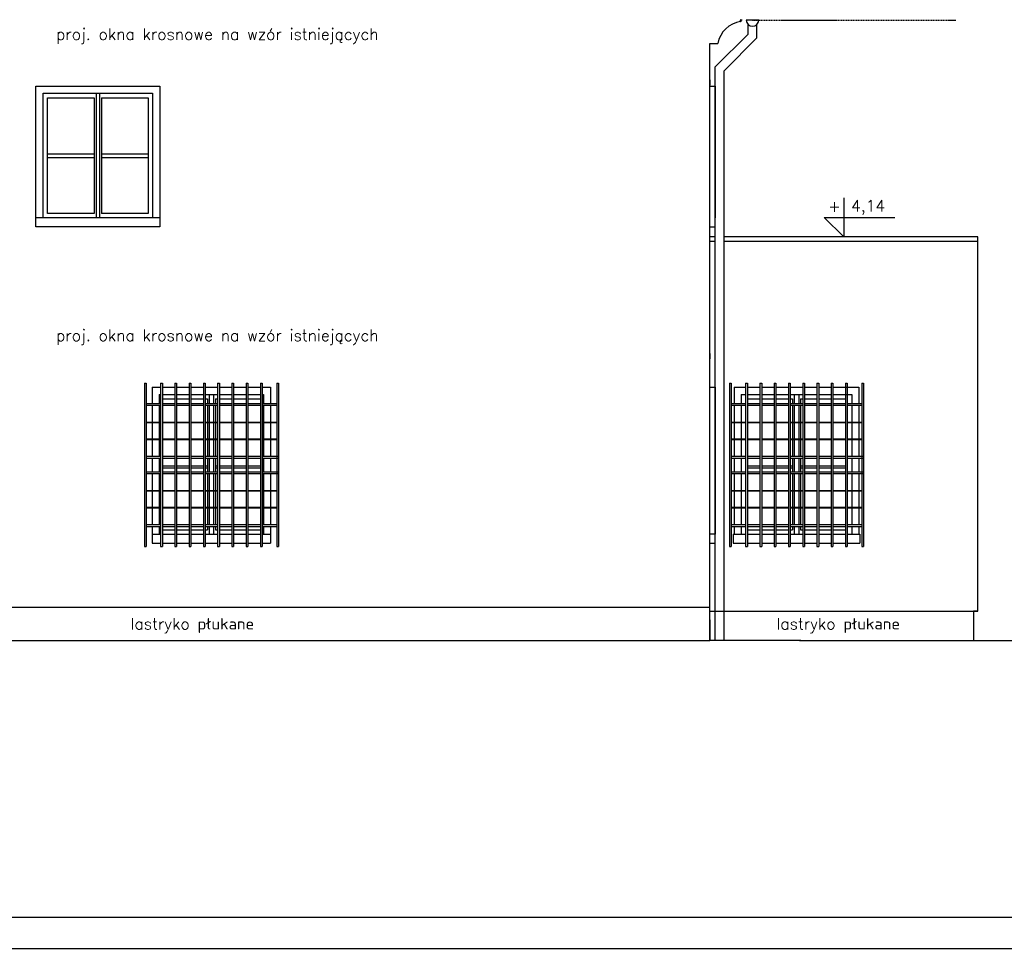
# Model space of a CAD drawing. Header units: millimetres. Extents: x 11979 to 23691, y 12825 to 41978.
# Tile 90 of 256: x 20719 to 21825, y 24380 to 25422. Entities that reach past the tile are written whole.
import ezdxf
from ezdxf.enums import TextEntityAlignment as Align

# ---------------------------------------------------------------- set-up
doc = ezdxf.new("R2010")
doc.units = ezdxf.units.MM
doc.linetypes.add('HIDDEN', pattern=[0.375, 0.25, -0.125])
for name, color, linetype in [('-LI-WIDOK', 2, 'Continuous'), ('-MEBLE', 1, 'Continuous'), ('-RAMKA', 2, 'Continuous'), ('-TABELKA', 2, 'Continuous'), ('_PROJEKTOWANE', 5, 'Continuous'), ('PROJEKTOWANE', 5, 'Continuous')]:
    doc.layers.add(name, color=color, linetype=linetype)
doc.styles.add('SIMPLEX', font='simplex')

# ---------------------------------------------------------------- blocks, each defined once
blk = doc.blocks.new('FRWERFRWFSDWR')
at = {"layer": '-RAMKA', "color": 2}
blk.add_line((7202.9, 10407.2), (10102.9, 10407.2), dxfattribs=at)
at = {"layer": '-RAMKA', "color": 8}
blk.add_line((7167.9, 10372.2), (10137.9, 10372.2), dxfattribs=at)

msp = doc.modelspace()

# ---------------------------------------------------------------- linework, layer by layer
at = {"layer": '-LI-WIDOK'}
for p, q in [((21494.03, 24725.53), (21494.03, 25395.76)), ((21494.03, 25395.76), (21499.03, 25395.76)), ((21498.03, 25395.76), (21503.03, 25395.76)), ((21494.03, 25354.76), (21494.03, 25348.76)), ((21494.03, 25199.76), (21494.03, 25348.76)), ((20737.53, 25347.76), (20876.53, 25347.76)), ((20737.53, 25189.76), (20737.53, 25347.76)), ((20745.53, 25339.76), (20868.53, 25339.76)), ((20745.53, 25199.76), (20745.53, 25339.76)), ((20868.53, 25339.76), (20868.53, 25199.76)), ((20876.53, 25347.76), (20876.53, 25189.76)), ((21494.03, 25347.77), (21500.03, 25347.77)), ((21500.03, 25347.77), (21500.03, 25342.77)), ((21500.03, 25347.77), (21500.03, 25199.76)), ((20876.53, 25199.76), (20737.53, 25199.76)), ((20876.53, 25189.76), (20737.53, 25189.76)), ((21494.03, 25102.76), (21494.03, 25189.76)), ((21494.03, 25189.76), (21499.78, 25189.76)), ((21500.05, 25178.53), (21494.03, 25178.53)), ((21500.05, 25173.53), (21494.03, 25173.53)), ((21795.03, 25178.53), (21510.05, 25178.53)), ((21795.03, 25173.53), (21510.05, 25173.53)), ((21795.03, 24758.53), (21795.03, 25178.53)), ((21795.03, 24758.53), (21795.03, 25178.53)), ((21494.03, 25052.76), (21494.03, 25102.76)), ((21494.03, 25047.76), (21494.03, 25041.76)), ((21494.03, 24844.76), (21494.03, 25041.76)), ((20868.03, 25009.75), (20877.46, 25009.75)), ((20868.03, 25009.75), (20868.03, 24991.64)), ((20879.46, 25009.75), (20893.46, 25009.75)), ((20895.46, 25009.75), (20909.46, 25009.75)), ((20911.46, 25009.75), (20925.46, 25009.75)), ((20927.46, 25009.75), (20941.46, 25009.75)), ((20943.46, 25009.75), (20957.46, 25009.75)), ((20959.46, 25009.75), (20973.46, 25009.75)), ((20975.46, 25009.75), (20989.46, 25009.75)), ((20991.46, 25009.75), (21001.03, 25009.75)), ((21001.03, 25009.75), (21001.03, 24991.64)), ((21494.03, 25009.76), (21500.03, 25009.76)), ((21500.03, 25009.76), (21500.03, 25004.76)), ((21500.03, 25009.76), (21500.03, 24844.76)), ((21521.42, 25009.76), (21534.34, 25009.76)), ((21521.42, 25009.76), (21521.42, 24991.65)), ((21536.34, 25009.76), (21550.34, 25009.76)), ((21552.34, 25009.76), (21566.34, 25009.76)), ((21568.34, 25009.76), (21582.34, 25009.76)), ((21584.34, 25009.76), (21598.34, 25009.76)), ((21600.34, 25009.76), (21614.34, 25009.76)), ((21616.34, 25009.76), (21630.34, 25009.76)), ((21632.34, 25009.76), (21646.34, 25009.76)), ((21646.09, 25009.76), (21661.42, 25009.76)), ((21661.42, 25009.76), (21661.42, 24991.65)), ((20876.03, 25001.75), (20877.46, 25001.75)), ((20876.03, 25001.75), (20876.03, 24991.64)), ((20879.46, 25001.75), (20893.46, 25001.75)), ((20895.46, 25001.75), (20909.46, 25001.75)), ((20911.46, 25001.75), (20925.46, 25001.75)), ((20927.46, 25001.75), (20941.46, 25001.75)), ((20943.46, 25001.75), (20957.46, 25001.75)), ((20959.46, 25001.75), (20973.46, 25001.75)), ((20975.46, 25001.75), (20989.46, 25001.75)), ((20991.46, 25001.75), (20993.03, 25001.75)), ((20993.03, 25001.75), (20993.03, 24991.64)), ((21529.42, 25001.76), (21534.34, 25001.76)), ((21529.42, 25001.76), (21529.42, 24991.65)), ((21536.34, 25001.76), (21550.34, 25001.76)), ((21552.34, 25001.76), (21566.34, 25001.76)), ((21568.34, 25001.76), (21582.34, 25001.76)), ((21584.34, 25001.76), (21598.34, 25001.76)), ((21600.34, 25001.76), (21614.34, 25001.76)), ((21616.34, 25001.76), (21630.34, 25001.76)), ((21632.34, 25001.76), (21646.34, 25001.76)), ((21646.09, 25001.76), (21653.42, 25001.76)), ((21646.09, 24996.76), (21646.34, 24996.76)), ((21653.42, 25001.76), (21653.42, 24991.65)), ((20868.03, 24989.64), (20868.03, 24970.64)), ((20876.03, 24989.64), (20876.03, 24970.64)), ((20993.03, 24989.64), (20993.03, 24970.64)), ((21001.03, 24989.64), (21001.03, 24970.64)), ((21521.42, 24989.65), (21521.42, 24970.65)), ((21529.42, 24989.65), (21529.42, 24970.65)), ((21653.42, 24989.65), (21653.42, 24970.65)), ((21661.42, 24989.65), (21661.42, 24970.65)), ((20868.03, 24970.14), (20868.03, 24951.79)), ((20876.03, 24970.14), (20876.03, 24951.79)), ((20993.03, 24970.14), (20993.03, 24951.79)), ((21001.03, 24970.14), (21001.03, 24951.79)), ((21521.42, 24970.15), (21521.42, 24951.81)), ((21529.42, 24970.15), (21529.42, 24951.81)), ((21653.42, 24970.15), (21653.42, 24951.81)), ((21661.42, 24970.15), (21661.42, 24951.81)), ((20868.03, 24951.29), (20868.03, 24932.29)), ((20876.03, 24951.29), (20876.03, 24932.29)), ((20993.03, 24951.29), (20993.03, 24932.29)), ((21001.03, 24951.29), (21001.03, 24932.29)), ((21521.42, 24951.31), (21521.42, 24932.31)), ((21529.42, 24951.31), (21529.42, 24932.31)), ((21653.42, 24951.31), (21653.42, 24932.31)), ((21661.42, 24951.31), (21661.42, 24932.31)), ((20868.03, 24930.29), (20868.03, 24914.94)), ((20876.03, 24930.29), (20876.03, 24914.94)), ((20993.03, 24930.29), (20993.03, 24914.94)), ((21001.03, 24930.29), (21001.03, 24914.94)), ((21521.42, 24930.31), (21521.42, 24914.95)), ((21529.42, 24930.31), (21529.42, 24914.95)), ((21653.42, 24930.31), (21653.42, 24914.95)), ((21661.42, 24930.31), (21661.42, 24914.95)), ((20868.03, 24912.94), (20868.03, 24893.94)), ((20876.03, 24912.94), (20876.03, 24893.94)), ((20993.03, 24912.94), (20993.03, 24893.94)), ((21001.03, 24912.94), (21001.03, 24893.94)), ((21521.42, 24912.95), (21521.42, 24893.95)), ((21529.42, 24912.95), (21529.42, 24893.95)), ((21653.42, 24912.95), (21653.42, 24893.95)), ((21661.42, 24912.95), (21661.42, 24893.95)), ((20868.03, 24893.44), (20868.03, 24875.09)), ((20876.03, 24893.44), (20876.03, 24875.09)), ((20993.03, 24893.44), (20993.03, 24875.09)), ((21001.03, 24893.44), (21001.03, 24875.09)), ((21521.42, 24893.45), (21521.42, 24875.11)), ((21529.42, 24893.45), (21529.42, 24875.11)), ((21653.42, 24893.45), (21653.42, 24875.11)), ((21661.42, 24893.45), (21661.42, 24875.11)), ((20868.03, 24874.59), (20868.03, 24855.59)), ((20876.03, 24874.59), (20876.03, 24855.59)), ((20993.03, 24874.59), (20993.03, 24855.59)), ((21001.03, 24874.59), (21001.03, 24855.59)), ((21521.42, 24874.61), (21521.42, 24855.61)), ((21529.42, 24874.61), (21529.42, 24855.61)), ((21653.42, 24874.61), (21653.42, 24855.61)), ((21661.42, 24874.61), (21661.42, 24855.61)), ((20868.03, 24853.59), (20868.03, 24844.75)), ((20876.03, 24853.59), (20876.03, 24844.75)), ((20993.03, 24853.59), (20993.03, 24844.75)), ((21001.03, 24853.59), (21001.03, 24844.75)), ((21521.42, 24853.61), (21521.42, 24844.76)), ((21529.42, 24853.61), (21529.42, 24844.76)), ((21648.42, 24853.61), (21648.42, 24849.76)), ((21653.42, 24853.61), (21653.42, 24844.76)), ((21661.42, 24853.61), (21661.42, 24844.76)), ((20868.03, 24844.75), (20877.46, 24844.75)), ((20868.03, 24844.75), (20868.03, 24834.75)), ((20879.46, 24844.75), (20893.46, 24844.75)), ((20895.46, 24844.75), (20909.46, 24844.75)), ((20911.46, 24844.75), (20925.46, 24844.75)), ((20927.46, 24844.75), (20941.46, 24844.75)), ((20943.46, 24844.75), (20957.46, 24844.75)), ((20959.46, 24844.75), (20973.46, 24844.75)), ((20975.46, 24844.75), (20989.46, 24844.75)), ((20991.46, 24844.75), (21001.03, 24844.75)), ((21001.03, 24844.75), (21001.03, 24834.75)), ((21500.05, 24844.76), (21494.03, 24844.76)), ((21520.34, 24844.76), (21534.34, 24844.76)), ((21520.34, 24844.76), (21520.34, 24834.76)), ((21536.34, 24844.76), (21550.34, 24844.76)), ((21552.34, 24844.76), (21566.34, 24844.76)), ((21568.34, 24844.76), (21582.34, 24844.76)), ((21584.34, 24844.76), (21598.34, 24844.76)), ((21600.34, 24844.76), (21614.34, 24844.76)), ((21616.34, 24844.76), (21630.34, 24844.76)), ((21632.34, 24844.76), (21646.34, 24844.76)), ((21648.34, 24844.76), (21662.34, 24844.76)), ((21662.34, 24844.76), (21662.34, 24834.76)), ((20868.03, 24834.75), (20877.46, 24834.75)), ((20879.46, 24834.75), (20893.46, 24834.75)), ((20895.46, 24834.75), (20909.46, 24834.75)), ((20911.46, 24834.75), (20925.46, 24834.75)), ((20927.46, 24834.75), (20941.46, 24834.75)), ((20943.46, 24834.75), (20957.46, 24834.75)), ((20959.46, 24834.75), (20973.46, 24834.75)), ((20975.46, 24834.75), (20989.46, 24834.75)), ((20991.46, 24834.75), (21001.03, 24834.75)), ((21494.03, 24725.53), (21494.03, 24834.76)), ((21494.03, 24834.76), (21500.05, 24834.76)), ((21520.34, 24834.76), (21534.34, 24834.76)), ((21536.34, 24834.76), (21550.34, 24834.76)), ((21552.34, 24834.76), (21566.34, 24834.76)), ((21568.34, 24834.76), (21582.34, 24834.76)), ((21584.34, 24834.76), (21598.34, 24834.76)), ((21600.34, 24834.76), (21614.34, 24834.76)), ((21616.34, 24834.76), (21630.34, 24834.76)), ((21632.34, 24834.76), (21646.34, 24834.76)), ((21648.34, 24834.76), (21662.34, 24834.76)), ((20393.03, 24762.76), (21443.03, 24762.76)), ((21443.03, 24762.76), (21494.03, 24762.76)), ((21494.03, 24758.53), (21795.03, 24758.53)), ((21795.03, 24758.53), (21790.03, 24758.53)), ((21790.03, 24758.53), (21790.03, 24725.53)), ((21494.03, 24748.76), (21494.03, 24725.53)), ((20270.62, 24725.53), (21494.03, 24725.53)), ((21596.44, 24725.53), (21494.03, 24725.53)), ((21596.44, 24725.53), (21494.03, 24725.53)), ((21594.87, 24725.53), (21944.73, 24725.53))]:
    msp.add_line(p, q, dxfattribs=at)
msp.add_arc((21533.75, 25389.52), 31.35, 99.5474, 168.50496, dxfattribs=at)
for centre, major_axis, ratio, start_param, end_param in [((21529.6, 25421.28), (-1.4, 0.49), 0.4271739, 4.7335906, 7.1699133), ((21528.55, 25420.78), (-0.638, 0.124), 0.526716, 1.6727625, 4.8178412)]:
    msp.add_ellipse(centre, major_axis=major_axis, ratio=ratio, start_param=start_param, end_param=end_param, dxfattribs=at)
at = {"layer": '-LI-WIDOK', "extrusion": (0, 0, -1)}
msp.add_ellipse((21529.59, 25422.44), major_axis=(-0.392, 0.518), ratio=0.526716, start_param=2.1588376, end_param=3.8844313, dxfattribs=at)
at = {"layer": '-MEBLE'}
for p, q in [((21644.53, 25222.42), (21644.53, 25178.53)), ((21622.59, 25200.48), (21701.94, 25200.48)), ((21622.59, 25200.48), (21644.53, 25178.53))]:
    msp.add_line(p, q, dxfattribs=at)
at = {"layer": '-TABELKA'}
for p, q in [((20859.21, 25014.21), (20859.21, 24831.02)), ((20859.21, 25014.21), (20861.21, 25014.21)), ((20861.21, 25014.21), (20861.21, 24831.02)), ((20877.46, 25014.21), (20877.46, 24831.02)), ((20877.46, 25014.21), (20879.46, 25014.21)), ((20879.46, 25014.21), (20879.46, 24831.02)), ((20893.46, 25014.21), (20893.46, 24831.02)), ((20893.46, 25014.21), (20895.46, 25014.21)), ((20895.46, 25014.21), (20895.46, 24831.02)), ((20909.46, 25014.21), (20909.46, 24831.02)), ((20909.46, 25014.21), (20911.46, 25014.21)), ((20911.46, 25014.21), (20911.46, 24831.02)), ((20925.46, 25014.21), (20925.46, 24831.02)), ((20925.46, 25014.21), (20927.46, 25014.21)), ((20927.46, 25014.21), (20927.46, 24831.02)), ((20927.46, 25014.21), (20927.46, 24831.02)), ((20941.46, 25014.21), (20941.46, 24831.02)), ((20941.46, 25014.21), (20943.46, 25014.21)), ((20943.46, 25014.21), (20943.46, 24831.02)), ((20957.46, 25014.21), (20957.46, 24831.02)), ((20957.46, 25014.21), (20959.46, 25014.21)), ((20959.46, 25014.21), (20959.46, 24831.02)), ((20973.46, 25014.21), (20973.46, 24831.02)), ((20973.46, 25014.21), (20975.46, 25014.21)), ((20975.46, 25014.21), (20975.46, 24831.02)), ((20989.46, 25014.21), (20989.46, 24831.02)), ((20989.46, 25014.21), (20991.46, 25014.21)), ((20991.46, 25014.21), (20991.46, 24831.02)), ((21007.85, 25014.21), (21007.85, 24831.02)), ((21007.85, 25014.21), (21009.85, 25014.21)), ((21009.85, 25014.21), (21009.85, 24831.02)), ((21516.09, 25014.22), (21518.09, 25014.22)), ((21516.09, 25014.22), (21516.09, 24831.04)), ((21518.09, 25014.22), (21518.09, 24831.04)), ((21534.34, 25014.22), (21536.34, 25014.22)), ((21534.34, 25014.22), (21534.34, 24831.04)), ((21536.34, 25014.22), (21536.34, 24831.04)), ((21550.34, 25014.22), (21550.34, 24831.04)), ((21550.34, 25014.22), (21552.34, 25014.22)), ((21552.34, 25014.22), (21552.34, 24831.04)), ((21566.34, 25014.22), (21566.34, 24831.04)), ((21566.34, 25014.22), (21568.34, 25014.22)), ((21568.34, 25014.22), (21568.34, 24831.04)), ((21582.34, 25014.22), (21584.34, 25014.22)), ((21582.34, 25014.22), (21582.34, 24831.04)), ((21584.34, 25014.22), (21584.34, 24831.04)), ((21584.34, 25014.22), (21584.34, 24831.04)), ((21598.34, 25014.22), (21598.34, 24831.04)), ((21598.34, 25014.22), (21600.34, 25014.22)), ((21600.34, 25014.22), (21600.34, 24831.04)), ((21614.34, 25014.22), (21614.34, 24831.04)), ((21614.34, 25014.22), (21616.34, 25014.22)), ((21616.34, 25014.22), (21616.34, 24831.04)), ((21630.34, 25014.22), (21630.34, 24831.04)), ((21630.34, 25014.22), (21632.34, 25014.22)), ((21632.34, 25014.22), (21632.34, 24831.04)), ((21646.34, 25014.22), (21646.34, 24831.04)), ((21646.34, 25014.22), (21648.34, 25014.22)), ((21648.34, 25014.22), (21648.34, 24831.04)), ((21664.74, 25014.22), (21664.74, 24831.04)), ((21664.74, 25014.22), (21666.74, 25014.22)), ((21666.74, 25014.22), (21666.74, 24831.04)), ((20861.21, 24991.64), (20877.46, 24991.64)), ((20861.21, 24989.64), (20877.46, 24989.64)), ((20879.46, 24991.64), (20893.46, 24991.64)), ((20879.46, 24989.64), (20893.46, 24989.64)), ((20895.46, 24991.64), (20909.46, 24991.64)), ((20895.46, 24989.64), (20909.46, 24989.64)), ((20911.46, 24991.64), (20925.46, 24991.64)), ((20911.46, 24989.64), (20925.46, 24989.64)), ((20927.46, 24991.64), (20941.46, 24991.64)), ((20927.46, 24989.64), (20941.46, 24989.64)), ((20943.46, 24991.64), (20957.46, 24991.64)), ((20943.46, 24989.64), (20957.46, 24989.64)), ((20959.46, 24991.64), (20973.46, 24991.64)), ((20959.46, 24989.64), (20973.46, 24989.64)), ((20975.46, 24991.64), (20989.46, 24991.64)), ((20975.46, 24989.64), (20989.46, 24989.64)), ((20991.46, 24991.64), (21007.85, 24991.64)), ((20991.46, 24989.64), (21007.85, 24989.64)), ((21518.09, 24991.65), (21534.34, 24991.65)), ((21518.09, 24989.65), (21534.34, 24989.65)), ((21536.34, 24991.65), (21550.34, 24991.65)), ((21536.34, 24989.65), (21550.34, 24989.65)), ((21552.34, 24991.65), (21566.34, 24991.65)), ((21552.34, 24989.65), (21566.34, 24989.65)), ((21568.34, 24991.65), (21582.34, 24991.65)), ((21568.34, 24989.65), (21582.34, 24989.65)), ((21584.34, 24991.65), (21598.34, 24991.65)), ((21584.34, 24989.65), (21598.34, 24989.65)), ((21600.34, 24991.65), (21614.34, 24991.65)), ((21600.34, 24989.65), (21614.34, 24989.65)), ((21616.34, 24991.65), (21630.34, 24991.65)), ((21616.34, 24989.65), (21630.34, 24989.65)), ((21632.34, 24991.65), (21646.34, 24991.65)), ((21632.34, 24989.65), (21646.34, 24989.65)), ((21648.34, 24991.65), (21664.74, 24991.65)), ((21648.34, 24989.65), (21664.74, 24989.65)), ((20861.21, 24970.64), (20877.46, 24970.64)), ((20861.21, 24970.14), (20877.46, 24970.14)), ((20879.46, 24970.64), (20893.46, 24970.64)), ((20879.46, 24970.14), (20893.46, 24970.14)), ((20895.46, 24970.64), (20909.46, 24970.64)), ((20895.46, 24970.14), (20909.46, 24970.14)), ((20911.46, 24970.64), (20925.46, 24970.64)), ((20911.46, 24970.14), (20925.46, 24970.14)), ((20927.46, 24970.64), (20941.46, 24970.64)), ((20927.46, 24970.14), (20941.46, 24970.14)), ((20943.46, 24970.64), (20957.46, 24970.64)), ((20943.46, 24970.14), (20957.46, 24970.14)), ((20959.46, 24970.64), (20973.46, 24970.64)), ((20959.46, 24970.14), (20973.46, 24970.14)), ((20975.46, 24970.64), (20989.46, 24970.64)), ((20975.46, 24970.14), (20989.46, 24970.14)), ((20991.46, 24970.64), (21007.85, 24970.64)), ((20991.46, 24970.14), (21007.85, 24970.14)), ((21518.09, 24970.65), (21534.34, 24970.65)), ((21518.09, 24970.15), (21534.34, 24970.15)), ((21536.34, 24970.65), (21550.34, 24970.65)), ((21536.34, 24970.15), (21550.34, 24970.15)), ((21552.34, 24970.65), (21566.34, 24970.65)), ((21552.34, 24970.15), (21566.34, 24970.15)), ((21568.34, 24970.65), (21582.34, 24970.65)), ((21568.34, 24970.15), (21582.34, 24970.15)), ((21584.34, 24970.65), (21598.34, 24970.65)), ((21584.34, 24970.15), (21598.34, 24970.15)), ((21600.34, 24970.65), (21614.34, 24970.65)), ((21600.34, 24970.15), (21614.34, 24970.15)), ((21616.34, 24970.65), (21630.34, 24970.65)), ((21616.34, 24970.15), (21630.34, 24970.15)), ((21632.34, 24970.65), (21646.34, 24970.65)), ((21632.34, 24970.15), (21646.34, 24970.15)), ((21648.34, 24970.65), (21664.74, 24970.65)), ((21648.34, 24970.15), (21664.74, 24970.15)), ((20861.21, 24951.79), (20877.46, 24951.79)), ((20861.21, 24951.29), (20877.46, 24951.29)), ((20879.46, 24951.79), (20893.46, 24951.79)), ((20879.46, 24951.29), (20893.46, 24951.29)), ((20895.46, 24951.79), (20909.46, 24951.79)), ((20895.46, 24951.29), (20909.46, 24951.29)), ((20911.46, 24951.79), (20925.46, 24951.79)), ((20911.46, 24951.29), (20925.46, 24951.29)), ((20927.46, 24951.79), (20941.46, 24951.79)), ((20927.46, 24951.29), (20941.46, 24951.29)), ((20943.46, 24951.79), (20957.46, 24951.79)), ((20943.46, 24951.29), (20957.46, 24951.29)), ((20959.46, 24951.79), (20973.46, 24951.79)), ((20959.46, 24951.29), (20973.46, 24951.29)), ((20975.46, 24951.79), (20989.46, 24951.79)), ((20975.46, 24951.29), (20989.46, 24951.29)), ((20991.46, 24951.79), (21007.85, 24951.79)), ((20991.46, 24951.29), (21007.85, 24951.29)), ((21518.09, 24951.81), (21534.34, 24951.81)), ((21518.09, 24951.31), (21534.34, 24951.31)), ((21536.34, 24951.81), (21550.34, 24951.81)), ((21536.34, 24951.31), (21550.34, 24951.31)), ((21552.34, 24951.81), (21566.34, 24951.81)), ((21552.34, 24951.31), (21566.34, 24951.31)), ((21568.34, 24951.81), (21582.34, 24951.81)), ((21568.34, 24951.31), (21582.34, 24951.31)), ((21584.34, 24951.81), (21598.34, 24951.81)), ((21584.34, 24951.31), (21598.34, 24951.31)), ((21600.34, 24951.81), (21614.34, 24951.81)), ((21600.34, 24951.31), (21614.34, 24951.31)), ((21616.34, 24951.81), (21630.34, 24951.81)), ((21616.34, 24951.31), (21630.34, 24951.31)), ((21632.34, 24951.81), (21646.34, 24951.81)), ((21632.34, 24951.31), (21646.34, 24951.31)), ((21648.34, 24951.81), (21664.74, 24951.81)), ((21648.34, 24951.31), (21664.74, 24951.31)), ((20861.21, 24932.29), (20877.46, 24932.29)), ((20861.21, 24930.29), (20877.46, 24930.29)), ((20879.46, 24932.29), (20893.46, 24932.29)), ((20879.46, 24930.29), (20893.46, 24930.29)), ((20895.46, 24932.29), (20909.46, 24932.29)), ((20895.46, 24930.29), (20909.46, 24930.29)), ((20911.46, 24932.29), (20925.46, 24932.29)), ((20911.46, 24930.29), (20925.46, 24930.29)), ((20927.46, 24932.29), (20941.46, 24932.29)), ((20927.46, 24930.29), (20941.46, 24930.29)), ((20943.46, 24932.29), (20957.46, 24932.29)), ((20943.46, 24930.29), (20957.46, 24930.29)), ((20959.46, 24932.29), (20973.46, 24932.29)), ((20959.46, 24930.29), (20973.46, 24930.29)), ((20975.46, 24932.29), (20989.46, 24932.29)), ((20975.46, 24930.29), (20989.46, 24930.29)), ((20991.46, 24932.29), (21009.85, 24932.29)), ((20991.46, 24930.29), (21009.85, 24930.29)), ((21518.09, 24932.31), (21534.34, 24932.31)), ((21518.09, 24930.31), (21534.34, 24930.31)), ((21536.34, 24932.31), (21550.34, 24932.31)), ((21536.34, 24930.31), (21550.34, 24930.31)), ((21552.34, 24932.31), (21566.34, 24932.31)), ((21552.34, 24930.31), (21566.34, 24930.31)), ((21568.34, 24932.31), (21582.34, 24932.31)), ((21568.34, 24930.31), (21582.34, 24930.31)), ((21584.34, 24932.31), (21598.34, 24932.31)), ((21584.34, 24930.31), (21598.34, 24930.31)), ((21600.34, 24932.31), (21614.34, 24932.31)), ((21600.34, 24930.31), (21614.34, 24930.31)), ((21616.34, 24932.31), (21630.34, 24932.31)), ((21616.34, 24930.31), (21630.34, 24930.31)), ((21632.34, 24932.31), (21646.34, 24932.31)), ((21632.34, 24930.31), (21646.34, 24930.31)), ((21648.34, 24932.31), (21666.74, 24932.31)), ((21648.34, 24930.31), (21666.74, 24930.31)), ((20861.21, 24914.94), (20877.53, 24914.94)), ((20861.21, 24912.94), (20877.46, 24912.94)), ((20879.46, 24914.94), (20893.46, 24914.94)), ((20879.46, 24912.94), (20893.46, 24912.94)), ((20895.46, 24914.94), (20909.46, 24914.94)), ((20895.46, 24912.94), (20909.46, 24912.94)), ((20911.46, 24914.94), (20925.46, 24914.94)), ((20911.46, 24912.94), (20925.46, 24912.94)), ((20927.46, 24914.94), (20941.46, 24914.94)), ((20927.46, 24912.94), (20941.46, 24912.94)), ((20943.46, 24914.94), (20957.46, 24914.94)), ((20943.46, 24912.94), (20957.46, 24912.94)), ((20959.46, 24914.94), (20973.46, 24914.94)), ((20959.46, 24912.94), (20973.46, 24912.94)), ((20975.46, 24914.94), (20989.46, 24914.94)), ((20975.46, 24912.94), (20989.46, 24912.94)), ((20991.21, 24914.94), (21009.85, 24914.94)), ((20991.21, 24912.94), (21009.85, 24912.94)), ((21518.09, 24914.95), (21534.42, 24914.95)), ((21518.09, 24912.95), (21534.34, 24912.95)), ((21536.34, 24914.95), (21550.34, 24914.95)), ((21536.34, 24912.95), (21550.34, 24912.95)), ((21552.34, 24914.95), (21566.34, 24914.95)), ((21552.34, 24912.95), (21566.34, 24912.95)), ((21568.34, 24914.95), (21582.34, 24914.95)), ((21568.34, 24912.95), (21582.34, 24912.95)), ((21584.34, 24914.95), (21598.34, 24914.95)), ((21584.34, 24912.95), (21598.34, 24912.95)), ((21600.34, 24914.95), (21614.34, 24914.95)), ((21600.34, 24912.95), (21614.34, 24912.95)), ((21616.34, 24914.95), (21630.34, 24914.95)), ((21616.34, 24912.95), (21630.34, 24912.95)), ((21632.34, 24914.95), (21646.34, 24914.95)), ((21632.34, 24912.95), (21646.34, 24912.95)), ((21648.09, 24914.95), (21666.74, 24914.95)), ((21648.09, 24912.95), (21666.74, 24912.95)), ((20861.21, 24893.94), (20877.46, 24893.94)), ((20861.21, 24893.44), (20877.46, 24893.44)), ((20879.46, 24893.94), (20893.46, 24893.94)), ((20879.46, 24893.44), (20893.46, 24893.44)), ((20895.46, 24893.94), (20909.46, 24893.94)), ((20895.46, 24893.44), (20909.46, 24893.44)), ((20911.46, 24893.94), (20925.46, 24893.94)), ((20911.46, 24893.44), (20925.46, 24893.44)), ((20927.46, 24893.94), (20941.46, 24893.94)), ((20927.46, 24893.44), (20941.46, 24893.44)), ((20943.46, 24893.94), (20957.46, 24893.94)), ((20943.46, 24893.44), (20957.46, 24893.44)), ((20959.46, 24893.94), (20973.46, 24893.94)), ((20959.46, 24893.44), (20973.46, 24893.44)), ((20975.46, 24893.94), (20989.46, 24893.94)), ((20975.46, 24893.44), (20989.46, 24893.44)), ((20991.46, 24893.94), (21007.85, 24893.94)), ((20991.46, 24893.44), (21007.85, 24893.44)), ((21518.09, 24893.95), (21534.34, 24893.95)), ((21518.09, 24893.45), (21534.34, 24893.45)), ((21536.34, 24893.95), (21550.34, 24893.95)), ((21536.34, 24893.45), (21550.34, 24893.45)), ((21552.34, 24893.95), (21566.34, 24893.95)), ((21552.34, 24893.45), (21566.34, 24893.45)), ((21568.34, 24893.95), (21582.34, 24893.95)), ((21568.34, 24893.45), (21582.34, 24893.45)), ((21584.34, 24893.95), (21598.34, 24893.95)), ((21584.34, 24893.45), (21598.34, 24893.45)), ((21600.34, 24893.95), (21614.34, 24893.95)), ((21600.34, 24893.45), (21614.34, 24893.45)), ((21616.34, 24893.95), (21630.34, 24893.95)), ((21616.34, 24893.45), (21630.34, 24893.45)), ((21632.34, 24893.95), (21646.34, 24893.95)), ((21632.34, 24893.45), (21646.34, 24893.45)), ((21648.34, 24893.95), (21664.74, 24893.95)), ((21648.34, 24893.45), (21664.74, 24893.45)), ((20861.21, 24875.09), (20877.46, 24875.09)), ((20861.21, 24874.59), (20877.46, 24874.59)), ((20879.46, 24875.09), (20893.46, 24875.09)), ((20879.46, 24874.59), (20893.46, 24874.59)), ((20895.46, 24875.09), (20909.46, 24875.09)), ((20895.46, 24874.59), (20909.46, 24874.59)), ((20911.46, 24875.09), (20925.46, 24875.09)), ((20911.46, 24874.59), (20925.46, 24874.59)), ((20927.46, 24875.09), (20941.46, 24875.09)), ((20927.46, 24874.59), (20941.46, 24874.59)), ((20943.46, 24875.09), (20957.46, 24875.09)), ((20943.46, 24874.59), (20957.46, 24874.59)), ((20959.46, 24875.09), (20973.46, 24875.09)), ((20959.46, 24874.59), (20973.46, 24874.59)), ((20975.46, 24875.09), (20989.46, 24875.09)), ((20975.46, 24874.59), (20989.46, 24874.59)), ((20991.46, 24875.09), (21007.85, 24875.09)), ((20991.46, 24874.59), (21007.85, 24874.59)), ((21518.09, 24875.11), (21534.34, 24875.11)), ((21518.09, 24874.61), (21534.34, 24874.61)), ((21536.34, 24875.11), (21550.34, 24875.11)), ((21536.34, 24874.61), (21550.34, 24874.61)), ((21552.34, 24875.11), (21566.34, 24875.11)), ((21552.34, 24874.61), (21566.34, 24874.61)), ((21568.34, 24875.11), (21582.34, 24875.11)), ((21568.34, 24874.61), (21582.34, 24874.61)), ((21584.34, 24875.11), (21598.34, 24875.11)), ((21584.34, 24874.61), (21598.34, 24874.61)), ((21600.34, 24875.11), (21614.34, 24875.11)), ((21600.34, 24874.61), (21614.34, 24874.61)), ((21616.34, 24875.11), (21630.34, 24875.11)), ((21616.34, 24874.61), (21630.34, 24874.61)), ((21632.34, 24875.11), (21646.34, 24875.11)), ((21632.34, 24874.61), (21646.34, 24874.61)), ((21648.34, 24875.11), (21664.74, 24875.11)), ((21648.34, 24874.61), (21664.74, 24874.61)), ((20861.21, 24855.59), (20877.46, 24855.59)), ((20861.21, 24853.59), (20877.46, 24853.59)), ((20879.46, 24855.59), (20893.46, 24855.59)), ((20879.46, 24853.59), (20893.46, 24853.59)), ((20895.46, 24855.59), (20909.46, 24855.59)), ((20895.46, 24853.59), (20909.46, 24853.59)), ((20911.46, 24855.59), (20925.46, 24855.59)), ((20911.46, 24853.59), (20925.46, 24853.59)), ((20927.46, 24855.59), (20941.46, 24855.59)), ((20927.46, 24853.59), (20941.46, 24853.59)), ((20943.46, 24855.59), (20957.46, 24855.59)), ((20943.46, 24853.59), (20957.46, 24853.59)), ((20959.46, 24855.59), (20973.46, 24855.59)), ((20959.46, 24853.59), (20973.46, 24853.59)), ((20975.46, 24855.59), (20989.46, 24855.59)), ((20975.46, 24853.59), (20989.46, 24853.59)), ((20991.46, 24853.59), (21007.85, 24853.59)), ((20991.53, 24855.59), (21007.85, 24855.59)), ((21518.09, 24855.61), (21534.34, 24855.61)), ((21518.09, 24853.61), (21534.34, 24853.61)), ((21536.34, 24855.61), (21550.34, 24855.61)), ((21536.34, 24853.61), (21550.34, 24853.61)), ((21552.34, 24855.61), (21566.34, 24855.61)), ((21552.34, 24853.61), (21566.34, 24853.61)), ((21568.34, 24855.61), (21582.34, 24855.61)), ((21568.34, 24853.61), (21582.34, 24853.61)), ((21584.34, 24855.61), (21598.34, 24855.61)), ((21584.34, 24853.61), (21598.34, 24853.61)), ((21600.34, 24855.61), (21614.34, 24855.61)), ((21600.34, 24853.61), (21614.34, 24853.61)), ((21616.34, 24855.61), (21630.34, 24855.61)), ((21616.34, 24853.61), (21630.34, 24853.61)), ((21632.34, 24855.61), (21646.34, 24855.61)), ((21632.34, 24853.61), (21646.34, 24853.61)), ((21648.34, 24853.61), (21664.74, 24853.61)), ((21648.42, 24855.61), (21664.74, 24855.61)), ((20859.21, 24831.02), (20861.21, 24831.02)), ((20877.46, 24831.02), (20879.46, 24831.02)), ((20893.46, 24831.02), (20895.46, 24831.02)), ((20909.46, 24831.02), (20911.46, 24831.02)), ((20925.46, 24831.02), (20927.46, 24831.02)), ((20941.46, 24831.02), (20943.46, 24831.02)), ((20957.46, 24831.02), (20959.46, 24831.02)), ((20973.46, 24831.02), (20975.46, 24831.02)), ((20989.46, 24831.02), (20991.46, 24831.02)), ((21007.85, 24831.02), (21009.85, 24831.02)), ((21516.09, 24831.04), (21518.09, 24831.04)), ((21534.34, 24831.04), (21536.34, 24831.04)), ((21550.34, 24831.04), (21552.34, 24831.04)), ((21566.34, 24831.04), (21568.34, 24831.04)), ((21582.34, 24831.04), (21584.34, 24831.04)), ((21598.34, 24831.04), (21600.34, 24831.04)), ((21614.34, 24831.04), (21616.34, 24831.04)), ((21630.34, 24831.04), (21632.34, 24831.04)), ((21646.34, 24831.04), (21648.34, 24831.04)), ((21664.74, 24831.04), (21666.74, 24831.04))]:
    msp.add_line(p, q, dxfattribs=at)
at = {"layer": 'PROJEKTOWANE'}
for p, q in [((21549.01, 25421.95), (21535.01, 25421.95)), ((20805.03, 25339.76), (20805.03, 25271.76)), ((20809.03, 25339.76), (20809.03, 25271.76)), ((20750.53, 25334.76), (20803.03, 25334.76)), ((20750.53, 25204.76), (20750.53, 25334.76)), ((20803.03, 25334.76), (20803.03, 25271.76)), ((20811.03, 25334.76), (20863.53, 25334.76)), ((20811.03, 25334.76), (20811.03, 25271.76)), ((20863.53, 25334.76), (20863.53, 25204.76)), ((20750.53, 25271.76), (20803.03, 25271.76)), ((20803.03, 25271.76), (20803.03, 25204.76)), ((20805.03, 25271.76), (20805.03, 25199.76)), ((20809.03, 25271.76), (20809.03, 25199.76)), ((20809.03, 25271.76), (20809.03, 25199.76)), ((20811.03, 25271.76), (20863.53, 25271.76)), ((20811.03, 25271.76), (20811.03, 25204.76)), ((20750.53, 25267.76), (20803.03, 25267.76)), ((20805.03, 25267.76), (20805.03, 25199.76)), ((20811.03, 25267.76), (20863.53, 25267.76)), ((20803.03, 25204.76), (20750.53, 25204.76)), ((20863.53, 25204.76), (20811.03, 25204.76)), ((20879.78, 24996.75), (20893.46, 24996.75)), ((20895.46, 24996.75), (20909.46, 24996.75)), ((20911.46, 24996.75), (20925.46, 24996.75)), ((20927.46, 24996.75), (20930.03, 24996.75)), ((20930.03, 24996.75), (20930.03, 24991.64)), ((20932.03, 25001.75), (20932.03, 24991.64)), ((20937.03, 25001.75), (20937.03, 24991.64)), ((20939.03, 24996.75), (20941.46, 24996.75)), ((20939.03, 24996.75), (20939.03, 24991.64)), ((20943.46, 24996.75), (20957.46, 24996.75)), ((20959.46, 24996.75), (20973.46, 24996.75)), ((20975.46, 24996.75), (20989.46, 24996.75)), ((20985.71, 24996.75), (20985.96, 24996.75)), ((21536.67, 24996.76), (21550.34, 24996.76)), ((21552.34, 24996.76), (21566.34, 24996.76)), ((21568.34, 24996.76), (21582.34, 24996.76)), ((21584.34, 24996.76), (21586.92, 24996.76)), ((21586.92, 24996.76), (21586.92, 24991.65)), ((21588.92, 25001.76), (21588.92, 24991.65)), ((21593.92, 25001.76), (21593.92, 24991.65)), ((21595.92, 24996.76), (21598.34, 24996.76)), ((21595.92, 24996.76), (21595.92, 24991.65)), ((21600.34, 24996.76), (21614.34, 24996.76)), ((21616.34, 24996.76), (21630.34, 24996.76)), ((21632.34, 24996.76), (21646.34, 24996.76)), ((20930.03, 24989.64), (20930.03, 24970.64)), ((20932.03, 24989.64), (20932.03, 24970.64)), ((20937.03, 24989.64), (20937.03, 24970.64)), ((20939.03, 24989.64), (20939.03, 24970.64)), ((21586.92, 24989.65), (21586.92, 24970.65)), ((21588.92, 24989.65), (21588.92, 24970.65)), ((21593.92, 24989.65), (21593.92, 24970.65)), ((21595.92, 24989.65), (21595.92, 24970.65)), ((20930.03, 24970.14), (20930.03, 24951.79)), ((20932.03, 24970.14), (20932.03, 24951.79)), ((20937.03, 24970.14), (20937.03, 24951.79)), ((20939.03, 24970.14), (20939.03, 24951.79)), ((21586.92, 24970.15), (21586.92, 24951.81)), ((21588.92, 24970.15), (21588.92, 24951.81)), ((21593.92, 24970.15), (21593.92, 24951.81)), ((21595.92, 24970.15), (21595.92, 24951.81)), ((20930.03, 24951.29), (20930.03, 24932.29)), ((20932.03, 24951.29), (20932.03, 24932.29)), ((20937.03, 24951.29), (20937.03, 24932.29)), ((20939.03, 24951.29), (20939.03, 24932.29)), ((21586.92, 24951.31), (21586.92, 24932.31)), ((21588.92, 24951.31), (21588.92, 24932.31)), ((21593.92, 24951.31), (21593.92, 24932.31)), ((21595.92, 24951.31), (21595.92, 24932.31)), ((20930.03, 24930.29), (20930.03, 24921.45)), ((20932.03, 24930.29), (20932.03, 24914.94)), ((20937.03, 24930.29), (20937.03, 24914.94)), ((20939.03, 24930.29), (20939.03, 24921.45)), ((21586.92, 24930.31), (21586.92, 24914.95)), ((21588.92, 24930.31), (21588.92, 24914.95)), ((21593.92, 24930.31), (21593.92, 24914.95)), ((21595.92, 24930.31), (21595.92, 24914.95)), ((20879.53, 24921.45), (20893.21, 24921.45)), ((20879.53, 24919.45), (20893.21, 24919.45)), ((20895.46, 24921.45), (20909.46, 24921.45)), ((20895.46, 24919.45), (20909.46, 24919.45)), ((20911.46, 24921.45), (20925.46, 24921.45)), ((20911.46, 24919.45), (20925.46, 24919.45)), ((20927.46, 24921.45), (20930.03, 24921.45)), ((20927.46, 24919.45), (20930.03, 24919.45)), ((20930.03, 24921.45), (20930.03, 24914.94)), ((20939.03, 24921.45), (20939.03, 24914.94)), ((20939.03, 24921.45), (20941.46, 24921.45)), ((20939.03, 24919.45), (20941.46, 24919.45)), ((20943.46, 24921.45), (20957.46, 24921.45)), ((20943.46, 24919.45), (20957.46, 24919.45)), ((20959.46, 24921.45), (20973.46, 24921.45)), ((20959.46, 24919.45), (20973.46, 24919.45)), ((20975.46, 24921.45), (20989.46, 24921.45)), ((20975.46, 24919.45), (20989.46, 24919.45)), ((21536.42, 24921.47), (21550.09, 24921.47)), ((21536.42, 24919.47), (21550.09, 24919.47)), ((21552.34, 24921.47), (21566.34, 24921.47)), ((21552.34, 24919.47), (21566.34, 24919.47)), ((21568.34, 24921.47), (21582.34, 24921.47)), ((21568.34, 24919.47), (21582.34, 24919.47)), ((21584.34, 24921.47), (21586.92, 24921.47)), ((21584.34, 24919.47), (21586.92, 24919.47)), ((21595.92, 24921.47), (21598.34, 24921.47)), ((21595.92, 24919.47), (21598.34, 24919.47)), ((21600.34, 24921.47), (21614.34, 24921.47)), ((21600.34, 24919.47), (21614.34, 24919.47)), ((21616.34, 24921.47), (21630.34, 24921.47)), ((21616.34, 24919.47), (21630.34, 24919.47)), ((21632.34, 24921.47), (21646.34, 24921.47)), ((21632.34, 24919.47), (21646.34, 24919.47)), ((20930.03, 24912.94), (20930.03, 24893.94)), ((20932.03, 24912.94), (20932.03, 24893.94)), ((20937.03, 24912.94), (20937.03, 24893.94)), ((20939.03, 24912.94), (20939.03, 24893.94)), ((21586.92, 24912.95), (21586.92, 24893.95)), ((21588.92, 24912.95), (21588.92, 24893.95)), ((21593.92, 24912.95), (21593.92, 24893.95)), ((21595.92, 24912.95), (21595.92, 24893.95)), ((20930.03, 24893.44), (20930.03, 24875.09)), ((20932.03, 24893.44), (20932.03, 24875.09)), ((20937.03, 24893.44), (20937.03, 24875.09)), ((20939.03, 24893.44), (20939.03, 24875.09)), ((21586.92, 24893.45), (21586.92, 24875.11)), ((21588.92, 24893.45), (21588.92, 24875.11)), ((21593.92, 24893.45), (21593.92, 24875.11)), ((21595.92, 24893.45), (21595.92, 24875.11)), ((20930.03, 24874.59), (20930.03, 24855.59)), ((20932.03, 24874.59), (20932.03, 24855.59)), ((20937.03, 24874.59), (20937.03, 24855.59)), ((20939.03, 24874.59), (20939.03, 24855.59)), ((21586.92, 24874.61), (21586.92, 24855.61)), ((21588.92, 24874.61), (21588.92, 24855.61)), ((21593.92, 24874.61), (21593.92, 24855.61)), ((21595.92, 24874.61), (21595.92, 24855.61)), ((20930.03, 24853.59), (20930.03, 24849.75)), ((20932.03, 24853.59), (20932.03, 24844.75)), ((20937.03, 24853.59), (20937.03, 24844.75)), ((20939.03, 24853.59), (20939.03, 24849.75)), ((21586.92, 24853.61), (21586.92, 24849.76)), ((21588.92, 24853.61), (21588.92, 24844.76)), ((21593.92, 24853.61), (21593.92, 24844.76)), ((21595.92, 24853.61), (21595.92, 24849.76)), ((20879.46, 24849.75), (20893.46, 24849.75)), ((20895.46, 24849.75), (20909.46, 24849.75)), ((20911.46, 24849.75), (20925.46, 24849.75)), ((20927.46, 24849.75), (20930.03, 24849.75)), ((20939.03, 24849.75), (20941.46, 24849.75)), ((20943.46, 24849.75), (20957.46, 24849.75)), ((20959.46, 24849.75), (20973.46, 24849.75)), ((20975.46, 24849.75), (20989.46, 24849.75)), ((21536.34, 24849.76), (21550.34, 24849.76)), ((21552.34, 24849.76), (21566.34, 24849.76)), ((21568.34, 24849.76), (21582.34, 24849.76)), ((21584.34, 24849.76), (21586.92, 24849.76)), ((21595.92, 24849.76), (21598.34, 24849.76)), ((21600.34, 24849.76), (21614.34, 24849.76)), ((21616.34, 24849.76), (21630.34, 24849.76)), ((21632.34, 24849.76), (21646.34, 24849.76))]:
    msp.add_line(p, q, dxfattribs=at)
at = {"layer": 'PROJEKTOWANE', "linetype": 'HIDDEN', "ltscale": 5}
msp.add_line((21542.01, 25421.95), (21770.6, 25421.95), dxfattribs=at)
at = {"layer": 'PROJEKTOWANE'}
for points in [[(21500.05, 24725.53), (21500.05, 24762.76), (21500.05, 25369.25), (21537.01, 25406.21), (21537.01, 25417.05)], [(21510.05, 24725.53), (21510.05, 24752.76), (21510.05, 25365.11), (21547.01, 25402.06), (21547.01, 25417.05)]]:
    msp.add_lwpolyline(points, dxfattribs=at)
msp.add_arc((21542.01, 25421.95), 7, 180, 0, dxfattribs=at)

# ---------------------------------------------------------------- block references
at = {"layer": '_PROJEKTOWANE'}
msp.add_blockref('FRWERFRWFSDWR', (12828.72, 14007.81), dxfattribs=at)

# ---------------------------------------------------------------- texts
at = {"layer": '-LI-WIDOK', "style": 'SIMPLEX'}
for s, p in [('+', (21634.13, 25212.97)), ('4,14', (21671.86, 25211.5))]:
    msp.add_text(s, height=12.8, dxfattribs=at).set_placement(p, align=Align.MIDDLE)
at = {"layer": 'PROJEKTOWANE', "style": 'SIMPLEX'}
for s, p in [('proj. okna krosnowe na wzór istniejących', (20941.13, 25404.2)), ('proj. okna krosnowe na wzór istniejących', (20941.13, 25066.19)), ('lastryko płukane', (20913.13, 24742.16)), ('lastryko płukane', (21638.26, 24742.16))]:
    msp.add_text(s, height=12.8, dxfattribs=at).set_placement(p, align=Align.MIDDLE)

doc.saveas('drawing.dxf')
